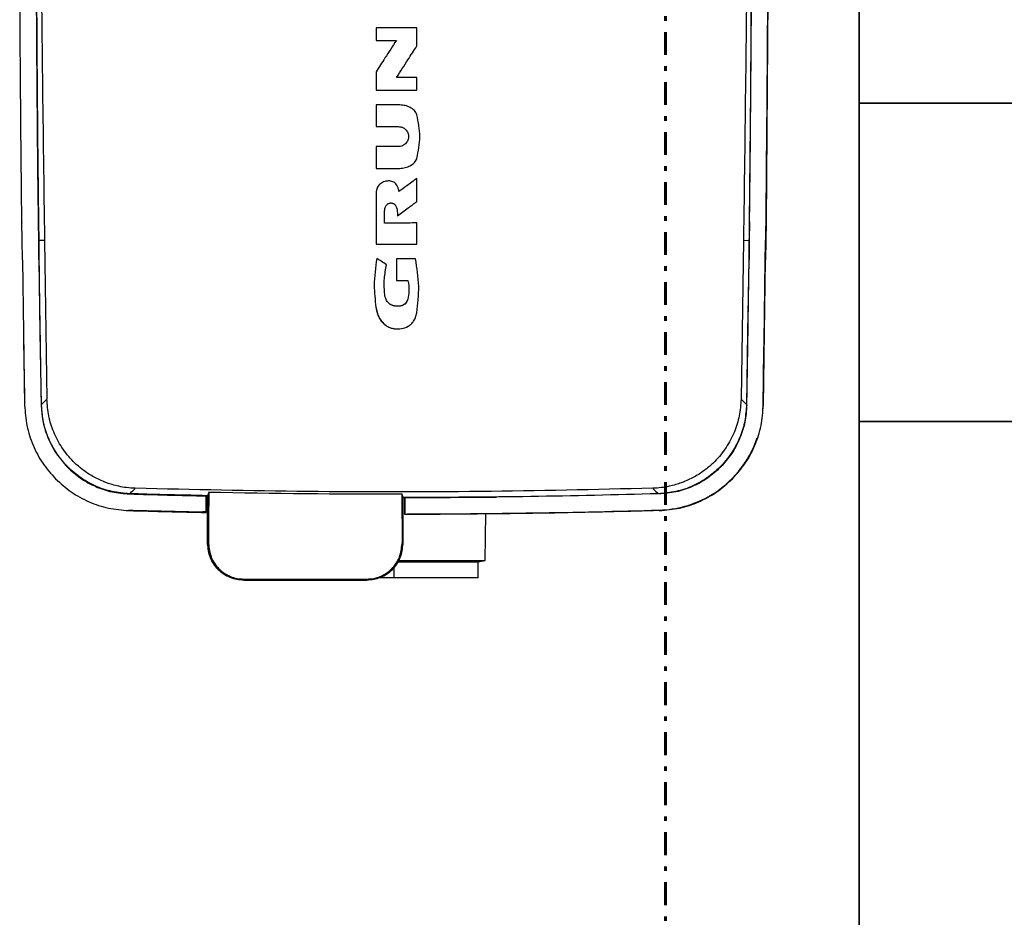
# Model space of a CAD drawing. Header units: millimetres. Extents: x -53858 to 733, y -20463 to 1307.
# Tile 23 of 256: x -51316 to -51294, y -16783 to -16764. Entities that reach past the tile are written whole.
import ezdxf

# ---------------------------------------------------------------- set-up
doc = ezdxf.new("R2010")
doc.units = ezdxf.units.MM
doc.linetypes.add('DASHDOT', pattern=[1, 0.5, -0.25, 0, -0.25])
doc.layers.add('_HVAC_urzadzenia', color=251, linetype='Continuous', lineweight=35)
doc.layers.add('is_k_przewod_ciś_aranz', color=234, linetype='DASHDOT', lineweight=40)

# ---------------------------------------------------------------- blocks, each defined once
blk = doc.blocks.new('A$C79602BCA')
for p, q in [((4650, 2433), (4650, 33)), ((4650, 2433), (4650, 33)), ((4720, 33), (4720, 83)), ((3650, 33), (4650, 33)), ((4650, 33), (3650, 33)), ((4650, 33), (5775, 33)), ((5775, 33), (4650, 33))]:
    blk.add_line(p, q)

msp = doc.modelspace()

# ---------------------------------------------------------------- linework, layer by layer
at = {"color": 7, "linetype": 'Continuous', "lineweight": 25}
for p, q in [((-51299.444, -16761.339), (-51299.492, -16768.043)), ((-51308.07, -16763.775), (-51308.07, -16764.05)), ((-51308.07, -16763.775), (-51308.07, -16763.775)), ((-51308.07, -16763.775), (-51308.07, -16764.05)), ((-51307.173, -16763.775), (-51308.07, -16763.775)), ((-51307.173, -16763.775), (-51307.173, -16763.775)), ((-51307.173, -16764.174), (-51307.173, -16763.775)), ((-51308.07, -16764.05), (-51308.07, -16764.05)), ((-51308.07, -16764.742), (-51308.07, -16765.143)), ((-51308.07, -16764.742), (-51308.07, -16764.742)), ((-51308.07, -16764.742), (-51308.07, -16765.143)), ((-51307.173, -16764.864), (-51307.617, -16764.864)), ((-51307.173, -16765.143), (-51307.173, -16764.864)), ((-51307.173, -16764.864), (-51307.173, -16764.864)), ((-51308.07, -16765.143), (-51308.07, -16765.143)), ((-51308.07, -16765.471), (-51308.07, -16765.471)), ((-51308.07, -16765.471), (-51308.07, -16765.946)), ((-51308.07, -16765.471), (-51308.07, -16765.946)), ((-51307.544, -16765.471), (-51307.544, -16765.471)), ((-51307.231, -16765.59), (-51307.231, -16765.59)), ((-51308.07, -16765.946), (-51308.07, -16765.946)), ((-51308.07, -16766.387), (-51308.07, -16766.865)), ((-51308.07, -16766.387), (-51308.07, -16766.387)), ((-51308.07, -16766.387), (-51308.07, -16766.865)), ((-51307.575, -16766.387), (-51307.575, -16766.387)), ((-51308.07, -16766.865), (-51307.544, -16766.865)), ((-51308.07, -16766.865), (-51308.07, -16766.865)), ((-51307.173, -16767.087), (-51307.173, -16767.087)), ((-51307.64, -16767.201), (-51307.64, -16767.201)), ((-51308.07, -16767.487), (-51308.07, -16767.487)), ((-51308.07, -16767.487), (-51308.07, -16768.532)), ((-51308.07, -16767.487), (-51308.07, -16768.532)), ((-51307.883, -16768.069), (-51307.883, -16767.82)), ((-51307.601, -16767.841), (-51307.601, -16767.841)), ((-51307.601, -16767.841), (-51307.601, -16767.912)), ((-51307.601, -16767.841), (-51307.601, -16767.912)), ((-51307.601, -16767.912), (-51307.601, -16767.912)), ((-51315.857, -16768.043), (-51315.857, -16768.049)), ((-51315.857, -16768.043), (-51315.857, -16768.043)), ((-51315.857, -16768.043), (-51315.857, -16768.049)), ((-51315.852, -16768.454), (-51315.857, -16768.049)), ((-51315.857, -16768.049), (-51315.857, -16768.049)), ((-51315.852, -16768.454), (-51315.857, -16768.049)), ((-51315.492, -16768.038), (-51315.492, -16768.045)), ((-51315.492, -16768.038), (-51315.492, -16768.038)), ((-51315.492, -16768.038), (-51315.492, -16768.045)), ((-51315.487, -16768.449), (-51315.492, -16768.045)), ((-51315.492, -16768.045), (-51315.487, -16768.449)), ((-51315.492, -16768.045), (-51315.492, -16768.045)), ((-51307.173, -16768.067), (-51307.173, -16768.067)), ((-51307.173, -16768.532), (-51307.173, -16768.067)), ((-51299.857, -16768.044), (-51299.863, -16768.45)), ((-51299.858, -16768.049), (-51299.863, -16768.049)), ((-51299.857, -16768.038), (-51299.857, -16768.044)), ((-51299.493, -16768.049), (-51299.498, -16768.454)), ((-51299.493, -16768.049), (-51299.492, -16768.043)), ((-51315.482, -16768.874), (-51315.487, -16768.449)), ((-51315.487, -16768.449), (-51315.482, -16768.874)), ((-51315.487, -16768.449), (-51315.487, -16768.449)), ((-51315.359, -16768.449), (-51315.481, -16768.45)), ((-51315.359, -16768.449), (-51315.307, -16771.94)), ((-51299.99, -16768.448), (-51300.043, -16771.94)), ((-51299.99, -16768.448), (-51299.869, -16768.45)), ((-51299.863, -16768.45), (-51299.868, -16768.874)), ((-51315.847, -16768.879), (-51315.852, -16768.454)), ((-51315.852, -16768.454), (-51315.852, -16768.454)), ((-51315.847, -16768.879), (-51315.852, -16768.454)), ((-51308.07, -16768.532), (-51308.07, -16768.532)), ((-51308.07, -16768.532), (-51307.173, -16768.532)), ((-51299.871, -16768.668), (-51299.865, -16768.668)), ((-51299.859, -16768.458), (-51299.869, -16768.458)), ((-51299.498, -16768.454), (-51299.503, -16768.879)), ((-51315.847, -16768.879), (-51315.824, -16770.478)), ((-51315.847, -16768.879), (-51315.847, -16768.879)), ((-51315.847, -16768.879), (-51315.824, -16770.478)), ((-51315.482, -16768.874), (-51315.459, -16770.473)), ((-51315.482, -16768.874), (-51315.459, -16770.473)), ((-51315.482, -16768.874), (-51315.482, -16768.874)), ((-51308.053, -16768.846), (-51308.053, -16768.846)), ((-51307.203, -16768.855), (-51307.618, -16768.855)), ((-51307.618, -16768.855), (-51307.618, -16768.855)), ((-51307.618, -16768.855), (-51307.618, -16769.33)), ((-51307.618, -16768.855), (-51307.618, -16769.33)), ((-51307.203, -16768.855), (-51307.203, -16768.855)), ((-51299.891, -16770.473), (-51299.868, -16768.874)), ((-51299.866, -16768.878), (-51299.874, -16768.878)), ((-51299.526, -16770.478), (-51299.503, -16768.879)), ((-51299.512, -16768.878), (-51299.512, -16768.879)), ((-51307.839, -16768.984), (-51307.839, -16768.984)), ((-51307.618, -16769.33), (-51307.618, -16769.33)), ((-51307.373, -16769.743), (-51307.373, -16769.743)), ((-51308.073, -16769.916), (-51308.073, -16769.916)), ((-51307.913, -16770.27), (-51307.913, -16770.27)), ((-51315.824, -16770.478), (-51315.797, -16772.078)), ((-51315.459, -16770.473), (-51315.432, -16772.071)), ((-51315.459, -16770.473), (-51315.432, -16772.071)), ((-51299.918, -16772.071), (-51299.891, -16770.473)), ((-51299.553, -16772.077), (-51299.526, -16770.478)), ((-51315.797, -16772.078), (-51315.797, -16772.078)), ((-51315.432, -16772.071), (-51315.432, -16772.071)), ((-51299.564, -16772.181), (-51299.56, -16772.076)), ((-51314.849, -16773.444), (-51314.849, -16773.444)), ((-51315.107, -16773.702), (-51315.107, -16773.702)), ((-51315.103, -16773.695), (-51315.103, -16773.695)), ((-51311.806, -16774.069), (-51311.806, -16774.064)), ((-51311.806, -16774.434), (-51311.806, -16774.069)), ((-51311.806, -16774.069), (-51311.775, -16774.069)), ((-51311.775, -16774.064), (-51311.775, -16774.064)), ((-51311.774, -16774.065), (-51311.775, -16774.064)), ((-51311.775, -16774.065), (-51311.775, -16774.064)), ((-51311.775, -16774.065), (-51311.775, -16775.12)), ((-51311.774, -16774.065), (-51311.775, -16774.065)), ((-51311.775, -16774.069), (-51311.775, -16775.086)), ((-51307.501, -16774.026), (-51307.498, -16775.119)), ((-51307.475, -16774.107), (-51307.475, -16774.106)), ((-51307.475, -16774.107), (-51307.475, -16774.106)), ((-51307.475, -16775.119), (-51307.475, -16774.107)), ((-51307.475, -16774.107), (-51307.475, -16774.107)), ((-51307.475, -16775.12), (-51307.475, -16774.107)), ((-51307.439, -16774.112), (-51305.422, -16774.099)), ((-51307.439, -16774.112), (-51307.439, -16774.106)), ((-51307.439, -16774.106), (-51307.439, -16774.477)), ((-51307.439, -16774.111), (-51307.439, -16774.466)), ((-51307.439, -16774.477), (-51307.439, -16774.112)), ((-51307.439, -16774.112), (-51307.439, -16774.112)), ((-51307.439, -16774.466), (-51307.439, -16774.112)), ((-51311.806, -16774.423), (-51311.875, -16774.422)), ((-51307.439, -16774.466), (-51307.439, -16774.466)), ((-51307.439, -16774.477), (-51307.439, -16774.477)), ((-51305.67, -16775.493), (-51305.652, -16774.466)), ((-51311.775, -16775.086), (-51311.775, -16775.12)), ((-51311.774, -16775.12), (-51311.775, -16775.12)), ((-51311.774, -16775.119), (-51311.752, -16775.12)), ((-51311.774, -16775.12), (-51311.774, -16775.119)), ((-51307.475, -16775.119), (-51307.498, -16775.119)), ((-51307.475, -16775.12), (-51307.475, -16775.12)), ((-51305.822, -16775.519), (-51305.67, -16775.493)), ((-51305.822, -16775.869), (-51305.822, -16775.519)), ((-51307.675, -16775.634), (-51307.675, -16775.869)), ((-51310.975, -16775.899), (-51310.975, -16775.919)), ((-51308.275, -16775.919), (-51310.975, -16775.919)), ((-51310.975, -16775.919), (-51310.975, -16775.92)), ((-51310.975, -16775.92), (-51308.275, -16775.92)), ((-51308.275, -16775.899), (-51308.275, -16775.919)), ((-51308.275, -16775.919), (-51308.275, -16775.92))]:
    msp.add_line(p, q, dxfattribs=at)
at = {"color": 7, "linetype": 'Continuous', "lineweight": 25, "flags": 128}
for points in [[(-51307.173, -16767.595), (-51307.173, -16767.311), (-51307.173, -16767.087)], [(-51315.427, -16772.059), (-51315.359, -16771.992), (-51315.307, -16771.94)], [(-51300.043, -16771.94), (-51300.033, -16771.95), (-51300.022, -16771.96), (-51300.012, -16771.971), (-51299.998, -16771.984), (-51299.982, -16772), (-51299.968, -16772.014), (-51299.954, -16772.028), (-51299.942, -16772.04), (-51299.931, -16772.05), (-51299.923, -16772.059)], [(-51313.486, -16774.022), (-51313.444, -16773.981), (-51313.418, -16773.955), (-51313.391, -16773.929), (-51313.377, -16773.916), (-51313.363, -16773.902)], [(-51311.748, -16773.985), (-51311.763, -16774.029), (-51311.775, -16774.064)], [(-51311.774, -16775.119), (-51311.774, -16774.529), (-51311.774, -16774.065)], [(-51311.748, -16773.985), (-51311.75, -16774.62), (-51311.752, -16775.119)], [(-51307.475, -16774.106), (-51307.49, -16774.061), (-51307.501, -16774.026)], [(-51301.986, -16773.901), (-51301.972, -16773.916), (-51301.958, -16773.929), (-51301.944, -16773.943), (-51301.917, -16773.969), (-51301.89, -16773.995), (-51301.864, -16774.022)], [(-51307.439, -16774.111), (-51307.469, -16774.111), (-51307.475, -16774.111)], [(-51307.597, -16775.519), (-51307.411, -16775.519), (-51307.153, -16775.519), (-51306.905, -16775.519), (-51306.673, -16775.519), (-51306.461, -16775.519), (-51306.274, -16775.519), (-51306.116, -16775.519), (-51305.989, -16775.519), (-51305.897, -16775.519), (-51305.84, -16775.519), (-51305.822, -16775.519)], [(-51307.579, -16775.493), (-51307.389, -16775.493), (-51307.11, -16775.493), (-51306.842, -16775.493), (-51306.591, -16775.493), (-51306.362, -16775.493), (-51306.16, -16775.493), (-51305.988, -16775.493), (-51305.851, -16775.493), (-51305.751, -16775.493), (-51305.69, -16775.493), (-51305.67, -16775.493)], [(-51307.675, -16775.869), (-51307.938, -16775.869), (-51308.022, -16775.869)], [(-51305.822, -16775.869), (-51305.84, -16775.869), (-51305.897, -16775.869), (-51305.989, -16775.869), (-51306.116, -16775.869), (-51306.274, -16775.869), (-51306.461, -16775.869), (-51306.673, -16775.869), (-51306.905, -16775.869), (-51307.153, -16775.869), (-51307.411, -16775.869), (-51307.675, -16775.869)]]:
    msp.add_lwpolyline(points, dxfattribs=at)
at = {"color": 7, "linetype": 'Continuous', "lineweight": 25}
for centre, radius, start, end in [((-52020.112, -16759.678), 720.659, 359.014228, 359.268459), ((-51301.906, -16772.036), 2.346, 299.9769, 341.112), ((-51307.677, -16574.962), 199.15, 268.32486, 268.81177), ((-51307.677, -16574.966), 199.06, 268.82806, 270.05046), ((-51301.906, -16772.036), 2.346, 271.6715, 299.3149), ((-51307.677, -16574.704), 199.762, 268.32595, 268.79561), ((-51307.677, -16574.962), 199.515, 268.32487, 268.81395), ((-51307.677, -16574.689), 199.777, 270.08676, 271.67515), ((-51308.275, -16775.119), 0.8, 359.9489, 359.9973)]:
    msp.add_arc(centre, radius, start, end, dxfattribs=at)
for points, knots in [([(-51315.481, -16768.45), (-51315.481, -16768.433), (-51315.483, -16768.325), (-51315.485, -16768.112), (-51315.489, -16767.828), (-51315.492, -16767.543), (-51315.495, -16767.27), (-51315.498, -16766.995), (-51315.501, -16766.72), (-51315.504, -16766.445), (-51315.511, -16765.686), (-51315.525, -16763.989), (-51315.534, -16761.988), (-51315.537, -16760.167), (-51315.537, -16758.979), (-51315.535, -16757.791), (-51315.53, -16756.603), (-51315.524, -16755.414), (-51315.519, -16754.619), (-51315.516, -16754.22)], [0, 0, 0, 0, 0.003483, 0.022776, 0.044726, 0.063512, 0.082843, 0.102175, 0.121506, 0.140837, 0.160167, 0.281676, 0.498654, 0.582149, 0.665642, 0.749135, 0.832627, 0.916119, 1, 1, 1, 1]), ([(-51315.446, -16754.22), (-51315.45, -16756.592), (-51315.457, -16761.335), (-51315.392, -16766.077), (-51315.359, -16768.449)], [0, 0, 0, 0, 0.5000094, 1, 1, 1, 1]), ([(-51299.904, -16754.22), (-51299.9, -16756.592), (-51299.892, -16761.335), (-51299.958, -16766.077), (-51299.99, -16768.448)], [0, 0, 0, 0, 0.5000094, 1, 1, 1, 1]), ([(-51299.834, -16754.219), (-51299.831, -16754.622), (-51299.826, -16755.421), (-51299.819, -16756.613), (-51299.815, -16757.801), (-51299.813, -16758.989), (-51299.813, -16760.177), (-51299.816, -16762.3), (-51299.828, -16764.612), (-51299.848, -16766.643), (-51299.857, -16767.477), (-51299.861, -16767.843), (-51299.865, -16768.172), (-51299.867, -16768.37), (-51299.869, -16768.45)], [0, 0, 0, 0, 0.084571, 0.168074, 0.251578, 0.335083, 0.418588, 0.502095, 0.782672, 0.906127, 0.930377, 0.958466, 0.983322, 1, 1, 1, 1]), ([(-51299.471, -16754.637), (-51299.46, -16757.14), (-51299.44, -16761.608), (-51299.483, -16766.076), (-51299.501, -16768.043)], [0, 0, 0, 0, 0.56, 1, 1, 1, 1]), ([(-51315.857, -16768.043), (-51315.862, -16767.658), (-51315.87, -16766.895), (-51315.882, -16765.641), (-51315.893, -16764.281), (-51315.901, -16762.81), (-51315.904, -16761.83), (-51315.905, -16761.339)], [0, 0, 0, 0, 0.172155, 0.341713, 0.561142, 0.780571, 1, 1, 1, 1]), ([(-51315.54, -16761.339), (-51315.538, -16762.098), (-51315.534, -16763.349), (-51315.522, -16765.091), (-51315.509, -16766.565), (-51315.498, -16767.547), (-51315.492, -16768.038)], [0, 0, 0, 0, 0.340078, 0.560128, 0.78018, 1, 1, 1, 1]), ([(-51315.492, -16768.038), (-51315.501, -16767.279), (-51315.514, -16766.029), (-51315.528, -16764.287), (-51315.536, -16762.813), (-51315.539, -16761.83), (-51315.54, -16761.339)], [0, 0, 0, 0, 0.339903, 0.559936, 0.779968, 1, 1, 1, 1]), ([(-51299.857, -16768.038), (-51299.849, -16767.279), (-51299.835, -16766.029), (-51299.822, -16764.287), (-51299.814, -16762.813), (-51299.811, -16761.83), (-51299.809, -16761.338)], [0, 0, 0, 0, 0.339848, 0.559899, 0.77995, 1, 1, 1, 1]), ([(-51307.173, -16763.775), (-51307.34, -16763.775), (-51307.639, -16763.775), (-51307.938, -16763.775), (-51308.07, -16763.775)], [0, 0, 0, 0, 0.56, 1, 1, 1, 1]), ([(-51307.623, -16764.05), (-51307.706, -16764.179), (-51307.855, -16764.41), (-51308.004, -16764.641), (-51308.07, -16764.742)], [0, 0, 0, 0, 0.560048, 1, 1, 1, 1]), ([(-51308.07, -16764.05), (-51307.986, -16764.05), (-51307.837, -16764.05), (-51307.688, -16764.05), (-51307.623, -16764.05)], [0, 0, 0, 0, 0.56, 1, 1, 1, 1]), ([(-51307.623, -16764.05), (-51307.706, -16764.179), (-51307.855, -16764.41), (-51308.004, -16764.641), (-51308.07, -16764.742)], [0, 0, 0, 0, 0.560017, 1, 1, 1, 1]), ([(-51307.617, -16764.864), (-51307.534, -16764.735), (-51307.386, -16764.505), (-51307.238, -16764.275), (-51307.173, -16764.174)], [0, 0, 0, 0, 0.559956, 1, 1, 1, 1]), ([(-51307.173, -16764.864), (-51307.256, -16764.864), (-51307.404, -16764.864), (-51307.552, -16764.864), (-51307.617, -16764.864)], [0, 0, 0, 0, 0.56, 1, 1, 1, 1]), ([(-51308.07, -16765.143), (-51307.902, -16765.143), (-51307.603, -16765.143), (-51307.304, -16765.143), (-51307.173, -16765.143)], [0, 0, 0, 0, 0.56, 1, 1, 1, 1]), ([(-51307.544, -16765.471), (-51307.642, -16765.471), (-51307.817, -16765.471), (-51307.993, -16765.471), (-51308.07, -16765.471)], [0, 0, 0, 0, 0.56, 1, 1, 1, 1]), ([(-51307.544, -16765.471), (-51307.642, -16765.471), (-51307.817, -16765.471), (-51307.993, -16765.471), (-51308.07, -16765.471)], [0, 0, 0, 0, 0.56, 1, 1, 1, 1]), ([(-51307.172, -16765.687), (-51307.178, -16765.671), (-51307.191, -16765.637), (-51307.238, -16765.578), (-51307.318, -16765.522), (-51307.428, -16765.48), (-51307.506, -16765.474), (-51307.544, -16765.471)], [0, 0, 0, 0, 0.117021, 0.236232, 0.487704, 0.749948, 1, 1, 1, 1]), ([(-51307.172, -16766.645), (-51307.139, -16766.486), (-51307.072, -16766.166), (-51307.139, -16765.847), (-51307.172, -16765.687)], [0, 0, 0, 0, 0.499703, 1, 1, 1, 1]), ([(-51308.07, -16765.946), (-51307.977, -16765.946), (-51307.813, -16765.946), (-51307.648, -16765.946), (-51307.575, -16765.946)], [0, 0, 0, 0, 0.56, 1, 1, 1, 1]), ([(-51307.575, -16765.946), (-51307.546, -16765.949), (-51307.489, -16765.956), (-51307.415, -16766.007), (-51307.366, -16766.08), (-51307.35, -16766.164), (-51307.362, -16766.234), (-51307.388, -16766.286), (-51307.421, -16766.327), (-51307.463, -16766.358), (-51307.515, -16766.382), (-51307.553, -16766.385), (-51307.575, -16766.387)], [0, 0, 0, 0, 0.1246783, 0.2493566, 0.3740348, 0.498713, 0.6128257, 0.6790735, 0.7512882, 0.8355857, 0.905203, 1, 1, 1, 1]), ([(-51307.575, -16766.387), (-51307.668, -16766.387), (-51307.832, -16766.387), (-51307.997, -16766.387), (-51308.07, -16766.387)], [0, 0, 0, 0, 0.56, 1, 1, 1, 1]), ([(-51307.575, -16766.387), (-51307.668, -16766.387), (-51307.832, -16766.387), (-51307.997, -16766.387), (-51308.07, -16766.387)], [0, 0, 0, 0, 0.56, 1, 1, 1, 1]), ([(-51307.544, -16766.865), (-51307.506, -16766.862), (-51307.428, -16766.855), (-51307.318, -16766.812), (-51307.238, -16766.755), (-51307.191, -16766.696), (-51307.178, -16766.662), (-51307.172, -16766.645)], [0, 0, 0, 0, 0.249726, 0.511667, 0.763366, 0.882827, 1, 1, 1, 1]), ([(-51307.565, -16767.378), (-51307.569, -16767.354), (-51307.576, -16767.308), (-51307.601, -16767.249), (-51307.635, -16767.202), (-51307.676, -16767.169), (-51307.723, -16767.149), (-51307.792, -16767.138), (-51307.88, -16767.151), (-51307.96, -16767.189), (-51308.011, -16767.235), (-51308.047, -16767.291), (-51308.068, -16767.378), (-51308.069, -16767.449), (-51308.07, -16767.487)], [0, 0, 0, 0, 0.085268, 0.158058, 0.222107, 0.281213, 0.338706, 0.396979, 0.518802, 0.640793, 0.698255, 0.753196, 0.867519, 1, 1, 1, 1]), ([(-51307.173, -16767.087), (-51307.246, -16767.142), (-51307.377, -16767.239), (-51307.508, -16767.336), (-51307.565, -16767.378)], [0, 0, 0, 0, 0.560013, 1, 1, 1, 1]), ([(-51307.173, -16767.087), (-51307.246, -16767.142), (-51307.377, -16767.239), (-51307.508, -16767.336), (-51307.565, -16767.378)], [0, 0, 0, 0, 0.560056, 1, 1, 1, 1]), ([(-51307.883, -16767.82), (-51307.881, -16767.789), (-51307.879, -16767.746), (-51307.857, -16767.696), (-51307.837, -16767.669), (-51307.814, -16767.648), (-51307.789, -16767.634), (-51307.763, -16767.627), (-51307.736, -16767.625), (-51307.709, -16767.63), (-51307.684, -16767.64), (-51307.661, -16767.657), (-51307.632, -16767.69), (-51307.605, -16767.753), (-51307.602, -16767.809), (-51307.601, -16767.841)], [0, 0, 0, 0, 0.164854, 0.231744, 0.291313, 0.345759, 0.396907, 0.44609, 0.494143, 0.541777, 0.590202, 0.641047, 0.696235, 0.827328, 1, 1, 1, 1]), ([(-51307.601, -16767.912), (-51307.521, -16767.853), (-51307.378, -16767.747), (-51307.235, -16767.642), (-51307.173, -16767.595)], [0, 0, 0, 0, 0.559934, 1, 1, 1, 1]), ([(-51307.173, -16768.067), (-51307.305, -16768.067), (-51307.542, -16768.068), (-51307.779, -16768.069), (-51307.883, -16768.069)], [0, 0, 0, 0, 0.56, 1, 1, 1, 1]), ([(-51307.173, -16768.067), (-51307.305, -16768.067), (-51307.542, -16768.068), (-51307.779, -16768.069), (-51307.883, -16768.069)], [0, 0, 0, 0, 0.560001, 1, 1, 1, 1]), ([(-51299.501, -16768.049), (-51299.502, -16768.124), (-51299.504, -16768.259), (-51299.505, -16768.395), (-51299.506, -16768.455)], [0, 0, 0, 0, 0.559998, 1, 1, 1, 1]), ([(-51315.427, -16772.059), (-51315.43, -16771.89), (-51315.435, -16771.58), (-51315.442, -16771.155), (-51315.448, -16770.802), (-51315.452, -16770.528), (-51315.455, -16770.346), (-51315.457, -16770.205), (-51315.459, -16770.075), (-51315.461, -16769.918), (-51315.464, -16769.768), (-51315.466, -16769.625), (-51315.468, -16769.489), (-51315.47, -16769.331), (-51315.472, -16769.139), (-51315.475, -16768.917), (-51315.478, -16768.685), (-51315.48, -16768.531), (-51315.481, -16768.45)], [0, 0, 0, 0, 0.140211, 0.257982, 0.353312, 0.433735, 0.485757, 0.50466, 0.550267, 0.593879, 0.635497, 0.675118, 0.712745, 0.748377, 0.806704, 0.872156, 0.93255, 1, 1, 1, 1]), ([(-51299.869, -16768.45), (-51299.871, -16768.642), (-51299.875, -16769.019), (-51299.884, -16769.611), (-51299.89, -16770.018), (-51299.893, -16770.25), (-51299.894, -16770.28), (-51299.894, -16770.317), (-51299.895, -16770.361), (-51299.896, -16770.447), (-51299.898, -16770.587), (-51299.902, -16770.825), (-51299.907, -16771.151), (-51299.914, -16771.578), (-51299.92, -16771.889), (-51299.923, -16772.059)], [0, 0, 0, 0, 0.159721, 0.313924, 0.49191, 0.498158, 0.506423, 0.516705, 0.529002, 0.543317, 0.587924, 0.645134, 0.741018, 0.859307, 1, 1, 1, 1]), ([(-51299.512, -16768.878), (-51299.511, -16768.839), (-51299.51, -16768.769), (-51299.509, -16768.699), (-51299.509, -16768.668)], [0, 0, 0, 0, 0.559954, 1, 1, 1, 1]), ([(-51299.509, -16768.668), (-51299.508, -16768.629), (-51299.507, -16768.559), (-51299.506, -16768.489), (-51299.506, -16768.458)], [0, 0, 0, 0, 0.560044, 1, 1, 1, 1]), ([(-51299.506, -16768.458), (-51299.506, -16768.457), (-51299.506, -16768.456), (-51299.506, -16768.455), (-51299.506, -16768.455)], [0, 0, 0, 0, 0.560001, 1, 1, 1, 1]), ([(-51308.053, -16768.846), (-51308.081, -16769.045), (-51308.131, -16769.402), (-51308.091, -16769.758), (-51308.073, -16769.916)], [0, 0, 0, 0, 0.559856, 1, 1, 1, 1]), ([(-51308.053, -16768.846), (-51308.081, -16769.045), (-51308.131, -16769.402), (-51308.091, -16769.758), (-51308.073, -16769.916)], [0, 0, 0, 0, 0.559834, 1, 1, 1, 1]), ([(-51307.839, -16768.984), (-51307.879, -16768.958), (-51307.95, -16768.912), (-51308.021, -16768.866), (-51308.053, -16768.846)], [0, 0, 0, 0, 0.5599921, 1, 1, 1, 1]), ([(-51307.839, -16768.984), (-51307.879, -16768.958), (-51307.95, -16768.912), (-51308.021, -16768.866), (-51308.053, -16768.846)], [0, 0, 0, 0, 0.559964, 1, 1, 1, 1]), ([(-51307.203, -16768.855), (-51307.281, -16768.855), (-51307.419, -16768.855), (-51307.557, -16768.855), (-51307.618, -16768.855)], [0, 0, 0, 0, 0.56, 1, 1, 1, 1]), ([(-51307.174, -16770.043), (-51307.151, -16769.847), (-51307.104, -16769.45), (-51307.17, -16769.056), (-51307.203, -16768.855)], [0, 0, 0, 0, 0.4916317, 1, 1, 1, 1]), ([(-51307.618, -16769.33), (-51307.571, -16769.33), (-51307.488, -16769.33), (-51307.404, -16769.33), (-51307.367, -16769.33)], [0, 0, 0, 0, 0.56, 1, 1, 1, 1]), ([(-51307.367, -16769.33), (-51307.355, -16769.408), (-51307.333, -16769.546), (-51307.361, -16769.683), (-51307.373, -16769.743)], [0, 0, 0, 0, 0.559705, 1, 1, 1, 1]), ([(-51307.373, -16769.743), (-51307.378, -16769.759), (-51307.388, -16769.791), (-51307.415, -16769.83), (-51307.447, -16769.86), (-51307.498, -16769.887), (-51307.57, -16769.901), (-51307.656, -16769.897), (-51307.74, -16769.872), (-51307.814, -16769.815), (-51307.868, -16769.72), (-51307.878, -16769.643), (-51307.884, -16769.6)], [0, 0, 0, 0, 0.0677, 0.128187, 0.184902, 0.2406, 0.353755, 0.468101, 0.580076, 0.695486, 0.828741, 1, 1, 1, 1]), ([(-51307.373, -16769.743), (-51307.379, -16769.761), (-51307.389, -16769.794), (-51307.419, -16769.834), (-51307.454, -16769.864), (-51307.507, -16769.89), (-51307.58, -16769.902), (-51307.646, -16769.897), (-51307.692, -16769.886), (-51307.726, -16769.874), (-51307.764, -16769.855), (-51307.785, -16769.832), (-51307.795, -16769.823)], [0, 0, 0, 0, 0.106894, 0.200822, 0.288139, 0.373419, 0.544291, 0.712124, 0.752044, 0.821801, 0.92143, 1, 1, 1, 1]), ([(-51308.073, -16769.916), (-51308.058, -16769.982), (-51308.031, -16770.102), (-51307.967, -16770.226), (-51307.916, -16770.264), (-51307.911, -16770.268)], [0, 0, 0, 0, 0.51773, 0.948009, 1, 1, 1, 1]), ([(-51308.073, -16769.916), (-51308.063, -16769.966), (-51308.041, -16770.079), (-51307.965, -16770.223), (-51307.862, -16770.32), (-51307.775, -16770.366), (-51307.71, -16770.385), (-51307.625, -16770.4), (-51307.507, -16770.399), (-51307.382, -16770.356), (-51307.295, -16770.291), (-51307.239, -16770.225), (-51307.196, -16770.141), (-51307.182, -16770.077), (-51307.174, -16770.043)], [0, 0, 0, 0, 0.113051, 0.257416, 0.353101, 0.423807, 0.473479, 0.502519, 0.61587, 0.731892, 0.791712, 0.854504, 0.922859, 1, 1, 1, 1]), ([(-51315.824, -16770.478), (-51315.819, -16770.777), (-51315.81, -16771.31), (-51315.801, -16771.843), (-51315.797, -16772.078)], [0, 0, 0, 0, 0.56005, 1, 1, 1, 1]), ([(-51313.486, -16774.022), (-51313.616, -16774.011), (-51313.878, -16773.988), (-51314.253, -16773.858), (-51314.594, -16773.663), (-51314.887, -16773.408), (-51315.122, -16773.107), (-51315.293, -16772.773), (-51315.401, -16772.42), (-51315.418, -16772.179), (-51315.427, -16772.059)], [0, 0, 0, 0, 0.128702, 0.258272, 0.387138, 0.514274, 0.639158, 0.761677, 0.881918, 1, 1, 1, 1]), ([(-51313.363, -16773.902), (-51313.427, -16773.898), (-51313.549, -16773.891), (-51313.719, -16773.862), (-51313.864, -16773.825), (-51313.981, -16773.787), (-51314.137, -16773.726), (-51314.327, -16773.63), (-51314.543, -16773.482), (-51314.769, -16773.281), (-51314.987, -16773.013), (-51315.166, -16772.672), (-51315.28, -16772.311), (-51315.298, -16772.064), (-51315.307, -16771.94)], [0, 0, 0, 0, 0.063525, 0.120289, 0.169414, 0.21023, 0.242257, 0.333432, 0.419498, 0.499491, 0.630482, 0.757231, 0.877691, 1, 1, 1, 1]), ([(-51300.043, -16771.94), (-51300.052, -16772.064), (-51300.069, -16772.31), (-51300.183, -16772.671), (-51300.362, -16773.012), (-51300.58, -16773.28), (-51300.805, -16773.481), (-51301.021, -16773.63), (-51301.212, -16773.726), (-51301.368, -16773.786), (-51301.486, -16773.825), (-51301.63, -16773.861), (-51301.8, -16773.891), (-51301.922, -16773.898), (-51301.986, -16773.901)], [0, 0, 0, 0, 0.122188, 0.242527, 0.369147, 0.499813, 0.580002, 0.666234, 0.75754, 0.789674, 0.830562, 0.879726, 0.936498, 1, 1, 1, 1]), ([(-51299.923, -16772.059), (-51299.931, -16772.179), (-51299.948, -16772.42), (-51300.057, -16772.773), (-51300.227, -16773.106), (-51300.462, -16773.407), (-51300.755, -16773.663), (-51301.097, -16773.858), (-51301.471, -16773.988), (-51301.733, -16774.01), (-51301.864, -16774.022)], [0, 0, 0, 0, 0.1180737, 0.2382771, 0.3607846, 0.4856743, 0.6128239, 0.741716, 0.8712861, 1, 1, 1, 1]), ([(-51311.775, -16774.064), (-51312.094, -16774.057), (-51312.665, -16774.045), (-51313.235, -16774.029), (-51313.486, -16774.022)], [0, 0, 0, 0, 0.560013, 1, 1, 1, 1]), ([(-51301.986, -16773.901), (-51303.25, -16773.93), (-51305.778, -16773.986), (-51309.572, -16773.986), (-51312.099, -16773.93), (-51313.363, -16773.902)], [0, 0, 0, 0, 0.333354, 0.666646, 1, 1, 1, 1]), ([(-51305.418, -16774.464), (-51305.795, -16774.468), (-51306.469, -16774.475), (-51307.143, -16774.476), (-51307.439, -16774.477)], [0, 0, 0, 0, 0.56, 1, 1, 1, 1]), ([(-51301.841, -16774.392), (-51302.508, -16774.41), (-51303.701, -16774.441), (-51304.893, -16774.457), (-51305.418, -16774.464)], [0, 0, 0, 0, 0.5599996, 1, 1, 1, 1]), ([(-51311.775, -16775.12), (-51311.763, -16775.225), (-51311.739, -16775.435), (-51311.554, -16775.699), (-51311.289, -16775.884), (-51311.08, -16775.908), (-51310.975, -16775.92)], [0, 0, 0, 0, 0.250009, 0.5, 0.749991, 1, 1, 1, 1]), ([(-51310.975, -16775.919), (-51311.079, -16775.907), (-51311.289, -16775.883), (-51311.553, -16775.698), (-51311.738, -16775.434), (-51311.762, -16775.225), (-51311.774, -16775.12)], [0, 0, 0, 0, 0.25, 0.5, 0.75, 1, 1, 1, 1]), ([(-51311.752, -16775.12), (-51311.741, -16775.221), (-51311.718, -16775.422), (-51311.569, -16775.64), (-51311.411, -16775.771), (-51311.275, -16775.843), (-51311.128, -16775.89), (-51311.026, -16775.896), (-51310.975, -16775.899)], [0, 0, 0, 0, 0.256167, 0.50838, 0.632948, 0.756151, 0.878329, 1, 1, 1, 1]), ([(-51308.275, -16775.899), (-51308.224, -16775.896), (-51308.121, -16775.89), (-51307.974, -16775.843), (-51307.838, -16775.771), (-51307.681, -16775.64), (-51307.531, -16775.422), (-51307.509, -16775.221), (-51307.498, -16775.119)], [0, 0, 0, 0, 0.121611, 0.243783, 0.36702, 0.491641, 0.743928, 1, 1, 1, 1]), ([(-51308.275, -16775.919), (-51308.17, -16775.907), (-51307.961, -16775.883), (-51307.696, -16775.698), (-51307.511, -16775.434), (-51307.487, -16775.225), (-51307.475, -16775.12)], [0, 0, 0, 0, 0.25, 0.5, 0.75, 1, 1, 1, 1]), ([(-51308.275, -16775.92), (-51308.17, -16775.908), (-51307.96, -16775.884), (-51307.696, -16775.699), (-51307.511, -16775.435), (-51307.487, -16775.225), (-51307.475, -16775.12)], [0, 0, 0, 0, 0.250009, 0.5, 0.749991, 1, 1, 1, 1]), ([(-51310.975, -16775.899), (-51310.471, -16775.899), (-51309.571, -16775.899), (-51308.671, -16775.899), (-51308.275, -16775.899)], [0, 0, 0, 0, 0.559991, 1, 1, 1, 1])]:
    msp.add_open_spline(points, degree=3, knots=knots, dxfattribs=at)
for points in [[(-51307.884, -16769.6), (-51307.888, -16769.496), (-51307.897, -16769.289), (-51307.858, -16769.086), (-51307.839, -16768.984)], [(-51315.797, -16772.078), (-51315.786, -16772.227), (-51315.764, -16772.526), (-51315.624, -16772.956), (-51315.415, -16773.356), (-51315.216, -16773.581), (-51315.116, -16773.693)], [(-51315.797, -16772.078), (-51315.786, -16772.227), (-51315.764, -16772.526), (-51315.624, -16772.956), (-51315.415, -16773.356), (-51315.216, -16773.581), (-51315.116, -16773.693)], [(-51315.432, -16772.071), (-51315.423, -16772.198), (-51315.404, -16772.45), (-51315.286, -16772.813), (-51315.109, -16773.152), (-51314.941, -16773.341), (-51314.857, -16773.436)], [(-51315.432, -16772.071), (-51315.423, -16772.198), (-51315.404, -16772.45), (-51315.286, -16772.813), (-51315.109, -16773.152), (-51314.941, -16773.341), (-51314.857, -16773.436)], [(-51299.918, -16772.071), (-51299.927, -16772.197), (-51299.945, -16772.45), (-51300.064, -16772.813), (-51300.241, -16773.152), (-51300.409, -16773.341), (-51300.493, -16773.436)], [(-51300.233, -16773.693), (-51300.134, -16773.581), (-51299.935, -16773.356), (-51299.726, -16772.956), (-51299.585, -16772.526), (-51299.563, -16772.227), (-51299.553, -16772.077)], [(-51314.857, -16773.436), (-51314.763, -16773.521), (-51314.575, -16773.692), (-51314.239, -16773.872), (-51313.877, -16773.995), (-51313.625, -16774.016), (-51313.498, -16774.027)], [(-51300.493, -16773.436), (-51300.587, -16773.521), (-51300.774, -16773.691), (-51301.111, -16773.872), (-51301.472, -16773.995), (-51301.725, -16774.016), (-51301.851, -16774.027)], [(-51315.116, -16773.693), (-51315.005, -16773.794), (-51314.783, -16773.995), (-51314.385, -16774.209), (-51313.957, -16774.354), (-51313.658, -16774.379), (-51313.509, -16774.392)], [(-51301.841, -16774.392), (-51301.691, -16774.379), (-51301.392, -16774.354), (-51300.964, -16774.209), (-51300.566, -16773.995), (-51300.344, -16773.793), (-51300.233, -16773.693)], [(-51301.864, -16774.022), (-51302.799, -16774.046), (-51304.669, -16774.094), (-51306.539, -16774.102), (-51307.475, -16774.106)]]:
    msp.add_open_spline(points, degree=3, dxfattribs=at)
at = {"layer": 'is_k_przewod_ciś_aranz', "lineweight": 60}
msp.add_line((-51301.708, -17303.368, 0), (-51301.708, -16742.017, 0), dxfattribs=at)

# ---------------------------------------------------------------- block references
at = {"layer": '_HVAC_urzadzenia', "xscale": 0.09999999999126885, "yscale": 0.09999999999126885, "zscale": 0.09999999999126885, "rotation": 270}
msp.add_blockref('A$C79602BCA', (-51300.744, -16300.43), dxfattribs=at)
msp.add_blockref('A$C79602BCA', (-51300.744, -16300.43), dxfattribs=at)

doc.saveas('drawing.dxf')
